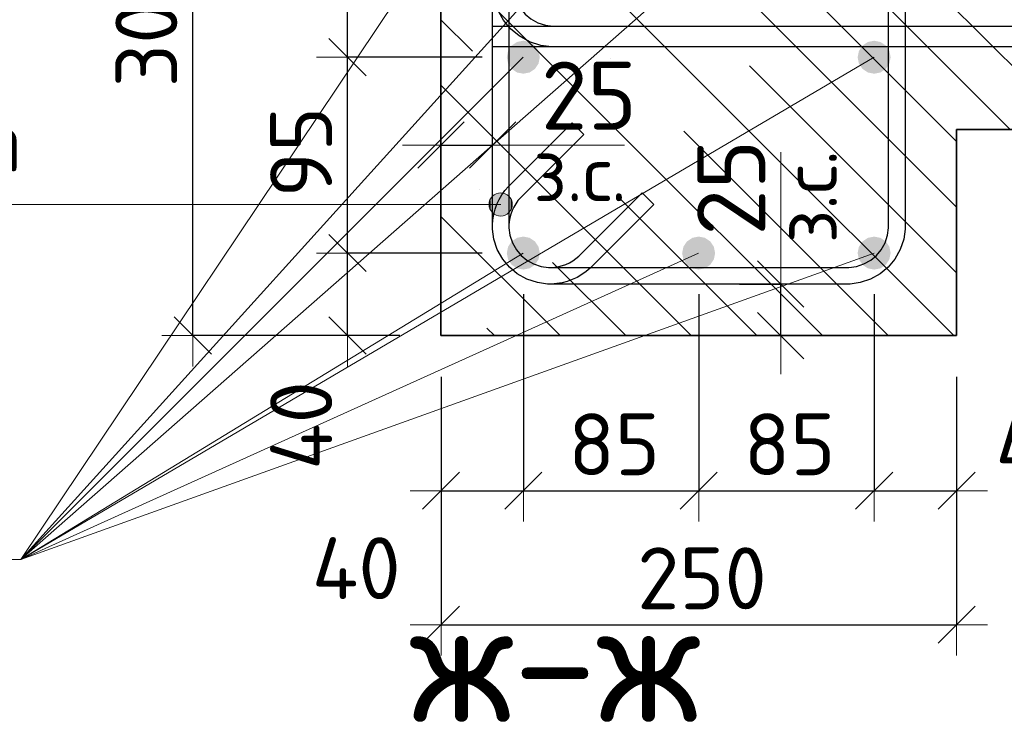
# Model space of a CAD drawing. Header units: metres. Extents: x -38 to 97, y -15 to 21.
# Tile 43 of 111: x 72.167 to 72.644, y 2.765 to 3.105. Entities that reach past the tile are written whole.
import ezdxf

# ---------------------------------------------------------------- set-up
doc = ezdxf.new("R2010")
doc.units = ezdxf.units.M
doc.header["$PDMODE"] = 65
for name, color, linetype, lineweight in [('XR$6$Арм. стержнями нижней зоны', 180, 'Continuous', 35), ('XR$6$Арм.стержн. Арматура края', 96, 'Continuous', 35), ('XR$6$Арм.стержн. Хомут', 240, 'Continuous', 35), ('XR$6$Арм.стержн.горизонт. 1', 180, 'Continuous', 35), ('XR$6$Размерная линия (1)', 7, 'Continuous', 13), ('XR$6$Размерная линия_ общее', 7, 'Continuous', 13)]:
    doc.layers.add(name, color=color, linetype=linetype, lineweight=lineweight)
doc.styles.add('ISOCPEUR', font='txt')
doc.dimstyles.new('DIMSTYLE_13', dxfattribs={"dimtxt": 0.033, "dimasz": 0.0375, "dimexe": 0, "dimexo": 0, "dimgap": 0.0165, "dimtad": 2, "dimdec": 0, "dimlfac": 1000, "dimrnd": 1, "dimzin": 12, "dimdsep": 46, "dimtxsty": 'ISOCPEUR', "dimblk1": 'ALL_ML_STRICH', "dimblk2": 'ALL_ML_STRICH', "dimsah": 1, "dimcen": 0, "dimclrd": 7, "dimclre": 256, "dimclrt": 7, "dimadec": 0, "dimazin": 0, "dimtfac": 1, "dimtdec": 0, "dimtix": 1, "dimtmove": 2, "dimatfit": 3, "dimfxl": 0, "dimtvp": 1.2, "dimtzin": 0, "dimlwd": 0, "dimlwe": -3, "dimarcsym": 0})
doc.dimstyles.new('DIMSTYLE_14', dxfattribs={"dimtxt": 0.03, "dimasz": 0.03, "dimexe": 0, "dimexo": 0, "dimgap": 0.015, "dimtad": 2, "dimdec": 0, "dimlfac": 1000, "dimrnd": 1, "dimzin": 12, "dimdsep": 46, "dimtxsty": 'ISOCPEUR', "dimblk1": 'ALL_ML_STRICH', "dimblk2": 'ALL_ML_STRICH', "dimsah": 1, "dimcen": 0, "dimclrd": 7, "dimclre": 256, "dimclrt": 7, "dimadec": 0, "dimazin": 0, "dimtfac": 1, "dimtdec": 0, "dimtix": 1, "dimtmove": 2, "dimatfit": 3, "dimfxl": 0, "dimtzin": 0, "dimlwd": 0, "dimlwe": -3, "dimarcsym": 0})
doc.dimstyles.new('DIMSTYLE_16', dxfattribs={"dimtxt": 0.03, "dimasz": 0.03, "dimexe": 0, "dimexo": 0, "dimgap": 0.015, "dimtad": 2, "dimdec": 0, "dimlfac": 1000, "dimrnd": 1, "dimzin": 12, "dimdsep": 46, "dimtxsty": 'ISOCPEUR', "dimblk1": 'ALL_ML_STRICH', "dimblk2": 'ALL_ML_STRICH', "dimsah": 1, "dimcen": 0, "dimclrd": 7, "dimclre": 256, "dimclrt": 7, "dimadec": 0, "dimazin": 0, "dimtfac": 1, "dimtdec": 0, "dimtix": 1, "dimtmove": 2, "dimatfit": 3, "dimfxl": 0, "dimtvp": 1.2, "dimtzin": 0, "dimlwd": 0, "dimlwe": -3, "dimarcsym": 0})
doc.dimstyles.new('DIMSTYLE_18', dxfattribs={"dimtxt": 0.03, "dimasz": 0.03, "dimexe": 0, "dimexo": 0, "dimgap": 0.015, "dimtad": 0, "dimdec": 0, "dimlfac": 1000, "dimrnd": 1, "dimzin": 12, "dimdsep": 46, "dimtxsty": 'ISOCPEUR', "dimblk1": 'ALL_ML_STRICH', "dimblk2": 'ALL_ML_STRICH', "dimsah": 1, "dimcen": 0, "dimclrd": 7, "dimclre": 256, "dimclrt": 7, "dimadec": 0, "dimazin": 0, "dimtfac": 1, "dimtdec": 0, "dimtix": 1, "dimtmove": 2, "dimatfit": 3, "dimfxl": 0, "dimtvp": 1.2, "dimtzin": 0, "dimlwd": 0, "dimlwe": -3, "dimarcsym": 0})
pattern_1 = [(135, (0, 0), (-0.031819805, -0.031819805), [0.4, -0.05, 0, -0.05]), (135, (-0.01591, -0.01591), (-0.031819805, -0.031819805), [0.8, -0.1, 0.1, -0.1])]

# ---------------------------------------------------------------- blocks, each defined once
blk = doc.blocks.new('ALL_ML_STRICH')
at = {"color": 0, "linetype": 'ByBlock', "lineweight": -2}
for p, q in [((0, -0.5), (0, 0.5)), ((-0.3, -0.3), (0.3, 0.3)), ((-1, 0), (0.5, 0))]:
    blk.add_line(p, q, dxfattribs=at)
blk = doc.blocks.new('*D535')
at = {"layer": 'DEFPOINTS', "color": 7, "linetype": 'Continuous', "lineweight": 13, "transparency": 33554687}
for p in [(72.37136, 3.25213), (72.25101, 2.95213), (72.37132, 2.95213)]:
    blk.add_point(p, dxfattribs=at)
at = {"layer": 'XR$6$Размерная линия (1)', "color": 9, "linetype": 'Continuous', "lineweight": -2, "true_color": 0xc7c7c7, "transparency": 33554687}
for p, q in [((72.35136, 3.25213), (72.25101, 3.25213)), ((72.35132, 2.95213), (72.25101, 2.95213))]:
    blk.add_line(p, q, dxfattribs=at)
at = {"layer": 'XR$6$Размерная линия (1)', "color": 7, "linetype": 'Continuous', "lineweight": -2, "transparency": 33554687}
blk.add_line((72.25101, 2.95213), (72.25101, 3.25213), dxfattribs=at)
at = {"layer": 'XR$6$Размерная линия (1)', "color": 7, "linetype": 'Continuous', "lineweight": 13, "transparency": 33554687, "xscale": 0.03, "yscale": 0.03, "zscale": 0.03}
for p, rotation in [((72.25101, 3.25213), 90), ((72.25101, 2.95213), 270)]:
    blk.add_blockref('ALL_ML_STRICH', p, dxfattribs=dict(at, rotation=rotation))
at = {"layer": 'XR$6$Размерная линия (1)', "color": 7, "linetype": 'Continuous', "lineweight": 13, "transparency": 33554687, "insert": (72.22851, 3.10363), "char_height": 0.03, "width": 0.09, "attachment_point": 5, "rotation": 90, "style": 'ISOCPEUR'}
blk.add_mtext('\\A1;{300}', dxfattribs=at)
blk = doc.blocks.new('*D536')
at = {"layer": 'DEFPOINTS', "color": 7, "linetype": 'Continuous', "lineweight": 13, "transparency": 33554687}
for p in [(72.37136, 2.95213), (72.62132, 2.95213), (72.37136, 2.81189)]:
    blk.add_point(p, dxfattribs=at)
at = {"layer": 'XR$6$Размерная линия (1)', "color": 9, "linetype": 'Continuous', "lineweight": -2, "true_color": 0xc7c7c7, "transparency": 33554687}
for p, q in [((72.37136, 2.93213), (72.37136, 2.81189)), ((72.62132, 2.93213), (72.62132, 2.81189))]:
    blk.add_line(p, q, dxfattribs=at)
at = {"layer": 'XR$6$Размерная линия (1)', "color": 7, "linetype": 'Continuous', "lineweight": -2, "transparency": 33554687}
blk.add_line((72.37136, 2.81189), (72.62132, 2.81189), dxfattribs=at)
at = {"layer": 'XR$6$Размерная линия (1)', "color": 7, "linetype": 'Continuous', "lineweight": 13, "transparency": 33554687, "xscale": 0.03, "yscale": 0.03, "zscale": 0.03, "rotation": 180}
blk.add_blockref('ALL_ML_STRICH', (72.37136, 2.81189), dxfattribs=at)
at = {"layer": 'XR$6$Размерная линия (1)', "color": 7, "linetype": 'Continuous', "lineweight": 13, "transparency": 33554687, "xscale": 0.03, "yscale": 0.03, "zscale": 0.03}
blk.add_blockref('ALL_ML_STRICH', (72.62132, 2.81189), dxfattribs=at)
at = {"layer": 'XR$6$Размерная линия (1)', "color": 7, "linetype": 'Continuous', "lineweight": 13, "transparency": 33554687, "insert": (72.49784, 2.83439), "char_height": 0.03, "width": 0.09, "attachment_point": 5, "style": 'ISOCPEUR'}
blk.add_mtext('\\A1;{250}', dxfattribs=at)
blk = doc.blocks.new('*D537')
at = {"layer": 'DEFPOINTS', "color": 7, "linetype": 'Continuous', "lineweight": 13, "transparency": 33554687}
for p in [(72.41128, 2.99213), (72.37136, 2.95213), (72.37136, 2.87689)]:
    blk.add_point(p, dxfattribs=at)
at = {"layer": 'XR$6$Размерная линия (1)', "color": 9, "linetype": 'Continuous', "lineweight": -2, "true_color": 0xc7c7c7, "transparency": 33554687}
for p, q in [((72.41128, 2.97213), (72.41128, 2.87689)), ((72.37136, 2.93213), (72.37136, 2.87689))]:
    blk.add_line(p, q, dxfattribs=at)
at = {"layer": 'XR$6$Размерная линия (1)', "color": 7, "linetype": 'Continuous', "lineweight": -2, "transparency": 33554687}
blk.add_line((72.37136, 2.87689), (72.41128, 2.87689), dxfattribs=at)
at = {"layer": 'XR$6$Размерная линия (1)', "color": 7, "linetype": 'Continuous', "lineweight": 13, "transparency": 33554687, "xscale": 0.03, "yscale": 0.03, "zscale": 0.03, "rotation": 180}
blk.add_blockref('ALL_ML_STRICH', (72.37136, 2.87689), dxfattribs=at)
at = {"layer": 'XR$6$Размерная линия (1)', "color": 7, "linetype": 'Continuous', "lineweight": 13, "transparency": 33554687, "xscale": 0.03, "yscale": 0.03, "zscale": 0.03}
blk.add_blockref('ALL_ML_STRICH', (72.41128, 2.87689), dxfattribs=at)
at = {"layer": 'XR$6$Размерная линия (1)', "color": 7, "linetype": 'Continuous', "lineweight": 13, "transparency": 33554687, "insert": (72.33027, 2.83928), "char_height": 0.03, "width": 0.06, "attachment_point": 5, "style": 'ISOCPEUR'}
blk.add_mtext('\\A1;{40}', dxfattribs=at)
blk = doc.blocks.new('*D538')
at = {"layer": 'DEFPOINTS', "color": 7, "linetype": 'Continuous', "lineweight": 13, "transparency": 33554687}
for p in [(72.41128, 2.99213), (72.49628, 2.99213), (72.41128, 2.87689)]:
    blk.add_point(p, dxfattribs=at)
at = {"layer": 'XR$6$Размерная линия (1)', "color": 9, "linetype": 'Continuous', "lineweight": -2, "true_color": 0xc7c7c7, "transparency": 33554687}
for p, q in [((72.41128, 2.97213), (72.41128, 2.87689)), ((72.49628, 2.97213), (72.49628, 2.87689))]:
    blk.add_line(p, q, dxfattribs=at)
at = {"layer": 'XR$6$Размерная линия (1)', "color": 7, "linetype": 'Continuous', "lineweight": -2, "transparency": 33554687}
blk.add_line((72.41128, 2.87689), (72.49628, 2.87689), dxfattribs=at)
at = {"layer": 'XR$6$Размерная линия (1)', "color": 7, "linetype": 'Continuous', "lineweight": 13, "transparency": 33554687, "xscale": 0.03, "yscale": 0.03, "zscale": 0.03, "rotation": 180}
blk.add_blockref('ALL_ML_STRICH', (72.41128, 2.87689), dxfattribs=at)
at = {"layer": 'XR$6$Размерная линия (1)', "color": 7, "linetype": 'Continuous', "lineweight": 13, "transparency": 33554687, "xscale": 0.03, "yscale": 0.03, "zscale": 0.03}
blk.add_blockref('ALL_ML_STRICH', (72.49628, 2.87689), dxfattribs=at)
at = {"layer": 'XR$6$Размерная линия (1)', "color": 7, "linetype": 'Continuous', "lineweight": 13, "transparency": 33554687, "insert": (72.45528, 2.89939), "char_height": 0.03, "width": 0.06, "attachment_point": 5, "style": 'ISOCPEUR'}
blk.add_mtext('\\A1;{85}', dxfattribs=at)
blk = doc.blocks.new('*D539')
at = {"layer": 'DEFPOINTS', "color": 7, "linetype": 'Continuous', "lineweight": 13, "transparency": 33554687}
for p in [(72.49628, 2.99213), (72.58136, 2.99213), (72.49628, 2.87689)]:
    blk.add_point(p, dxfattribs=at)
at = {"layer": 'XR$6$Размерная линия (1)', "color": 9, "linetype": 'Continuous', "lineweight": -2, "true_color": 0xc7c7c7, "transparency": 33554687}
for p, q in [((72.49628, 2.97213), (72.49628, 2.87689)), ((72.58136, 2.97213), (72.58136, 2.87689))]:
    blk.add_line(p, q, dxfattribs=at)
at = {"layer": 'XR$6$Размерная линия (1)', "color": 7, "linetype": 'Continuous', "lineweight": -2, "transparency": 33554687}
blk.add_line((72.49628, 2.87689), (72.58136, 2.87689), dxfattribs=at)
at = {"layer": 'XR$6$Размерная линия (1)', "color": 7, "linetype": 'Continuous', "lineweight": 13, "transparency": 33554687, "xscale": 0.03, "yscale": 0.03, "zscale": 0.03, "rotation": 180}
blk.add_blockref('ALL_ML_STRICH', (72.49628, 2.87689), dxfattribs=at)
at = {"layer": 'XR$6$Размерная линия (1)', "color": 7, "linetype": 'Continuous', "lineweight": 13, "transparency": 33554687, "xscale": 0.03, "yscale": 0.03, "zscale": 0.03}
blk.add_blockref('ALL_ML_STRICH', (72.58136, 2.87689), dxfattribs=at)
at = {"layer": 'XR$6$Размерная линия (1)', "color": 7, "linetype": 'Continuous', "lineweight": 13, "transparency": 33554687, "insert": (72.54032, 2.89939), "char_height": 0.03, "width": 0.06, "attachment_point": 5, "style": 'ISOCPEUR'}
blk.add_mtext('\\A1;{85}', dxfattribs=at)
blk = doc.blocks.new('*D540')
at = {"layer": 'DEFPOINTS', "color": 7, "linetype": 'Continuous', "lineweight": 13, "transparency": 33554687}
for p in [(72.58136, 2.99213), (72.62132, 2.95213), (72.58136, 2.87689)]:
    blk.add_point(p, dxfattribs=at)
at = {"layer": 'XR$6$Размерная линия (1)', "color": 9, "linetype": 'Continuous', "lineweight": -2, "true_color": 0xc7c7c7, "transparency": 33554687}
for p, q in [((72.58136, 2.97213), (72.58136, 2.87689)), ((72.62132, 2.93213), (72.62132, 2.87689))]:
    blk.add_line(p, q, dxfattribs=at)
at = {"layer": 'XR$6$Размерная линия (1)', "color": 7, "linetype": 'Continuous', "lineweight": -2, "transparency": 33554687}
blk.add_line((72.58136, 2.87689), (72.62132, 2.87689), dxfattribs=at)
at = {"layer": 'XR$6$Размерная линия (1)', "color": 7, "linetype": 'Continuous', "lineweight": 13, "transparency": 33554687, "xscale": 0.03, "yscale": 0.03, "zscale": 0.03, "rotation": 180}
blk.add_blockref('ALL_ML_STRICH', (72.58136, 2.87689), dxfattribs=at)
at = {"layer": 'XR$6$Размерная линия (1)', "color": 7, "linetype": 'Continuous', "lineweight": 13, "transparency": 33554687, "xscale": 0.03, "yscale": 0.03, "zscale": 0.03}
blk.add_blockref('ALL_ML_STRICH', (72.62132, 2.87689), dxfattribs=at)
at = {"layer": 'XR$6$Размерная линия (1)', "color": 7, "linetype": 'Continuous', "lineweight": 13, "transparency": 33554687, "insert": (72.66166, 2.89909), "char_height": 0.03, "width": 0.06, "attachment_point": 5, "style": 'ISOCPEUR'}
blk.add_mtext('\\A1;{40}', dxfattribs=at)
blk = doc.blocks.new('*D541')
at = {"layer": 'DEFPOINTS', "color": 7, "linetype": 'Continuous', "lineweight": 13, "transparency": 33554687}
for p in [(72.37136, 3.0445), (72.37136, 3.00951), (72.39636, 3.00451)]:
    blk.add_point(p, dxfattribs=at)
at = {"layer": 'XR$6$Размерная линия_ общее', "color": 253, "linetype": 'Continuous', "lineweight": -2, "true_color": 0xa0a0a0, "transparency": 33554687}
for p, q in [((72.37136, 3.02951), (72.37136, 3.0445)), ((72.39636, 3.02451), (72.39636, 3.0445))]:
    blk.add_line(p, q, dxfattribs=at)
at = {"layer": 'XR$6$Размерная линия_ общее', "color": 7, "linetype": 'Continuous', "lineweight": -2, "transparency": 33554687}
blk.add_line((72.37136, 3.0445), (72.39636, 3.0445), dxfattribs=at)
at = {"layer": 'XR$6$Размерная линия_ общее', "color": 7, "linetype": 'Continuous', "lineweight": 13, "transparency": 33554687, "xscale": 0.0375, "yscale": 0.0375, "zscale": 0.0375, "rotation": 180}
blk.add_blockref('ALL_ML_STRICH', (72.37136, 3.0445), dxfattribs=at)
at = {"layer": 'XR$6$Размерная линия_ общее', "color": 7, "linetype": 'Continuous', "lineweight": 13, "transparency": 33554687, "xscale": 0.0375, "yscale": 0.0375, "zscale": 0.0375}
blk.add_blockref('ALL_ML_STRICH', (72.39636, 3.0445), dxfattribs=at)
at = {"layer": 'XR$6$Размерная линия_ общее', "color": 7, "linetype": 'Continuous', "lineweight": 13, "transparency": 33554687, "insert": (72.44308, 3.0685), "char_height": 0.033, "width": 0.066, "attachment_point": 5, "style": 'ISOCPEUR'}
blk.add_mtext('\\A1;{25}', dxfattribs=at)
at = {"layer": 'XR$6$Размерная линия_ общее', "color": 7, "linetype": 'Continuous', "lineweight": 13, "transparency": 33554687, "insert": (72.41613, 3.04429), "char_height": 0.027, "width": 0.00135, "attachment_point": 1, "line_spacing_factor": 0.60241, "style": 'ISOCPEUR'}
blk.add_mtext('з.с.', dxfattribs=at)
blk = doc.blocks.new('*D542')
at = {"layer": 'DEFPOINTS', "color": 7, "linetype": 'Continuous', "lineweight": 13, "transparency": 33554687}
for p in [(72.49606, 2.97713), (72.50106, 2.95213), (72.53605, 2.95213)]:
    blk.add_point(p, dxfattribs=at)
at = {"layer": 'XR$6$Размерная линия_ общее', "color": 253, "linetype": 'Continuous', "lineweight": -2, "true_color": 0xa0a0a0, "transparency": 33554687}
for p, q in [((72.51606, 2.97713), (72.53605, 2.97713)), ((72.52106, 2.95213), (72.53605, 2.95213))]:
    blk.add_line(p, q, dxfattribs=at)
at = {"layer": 'XR$6$Размерная линия_ общее', "color": 7, "linetype": 'Continuous', "lineweight": -2, "transparency": 33554687}
blk.add_line((72.53605, 2.95213), (72.53605, 2.97713), dxfattribs=at)
at = {"layer": 'XR$6$Размерная линия_ общее', "color": 7, "linetype": 'Continuous', "lineweight": 13, "transparency": 33554687, "xscale": 0.0375, "yscale": 0.0375, "zscale": 0.0375}
for p, rotation in [((72.53605, 2.97713), 90), ((72.53605, 2.95213), 270)]:
    blk.add_blockref('ALL_ML_STRICH', p, dxfattribs=dict(at, rotation=rotation))
at = {"layer": 'XR$6$Размерная линия_ общее', "color": 7, "linetype": 'Continuous', "lineweight": 13, "transparency": 33554687, "insert": (72.53626, 2.9969), "char_height": 0.027, "width": 0.00135, "attachment_point": 1, "rotation": 90, "line_spacing_factor": 0.60241, "style": 'ISOCPEUR'}
blk.add_mtext('з.с.', dxfattribs=at)
at = {"layer": 'XR$6$Размерная линия_ общее', "color": 7, "linetype": 'Continuous', "lineweight": 13, "transparency": 33554687, "insert": (72.51205, 3.02385), "char_height": 0.033, "width": 0.066, "attachment_point": 5, "rotation": 90, "style": 'ISOCPEUR'}
blk.add_mtext('\\A1;{25}', dxfattribs=at)
blk = doc.blocks.new('*D543')
at = {"layer": 'DEFPOINTS', "color": 7, "linetype": 'Continuous', "lineweight": 13, "transparency": 33554687}
for p in [(72.41128, 2.99213), (72.32601, 2.95213), (72.37132, 2.95213)]:
    blk.add_point(p, dxfattribs=at)
at = {"layer": 'XR$6$Размерная линия (1)', "color": 9, "linetype": 'Continuous', "lineweight": -2, "true_color": 0xc7c7c7, "transparency": 33554687}
for p, q in [((72.39128, 2.99213), (72.32601, 2.99213)), ((72.35132, 2.95213), (72.32601, 2.95213))]:
    blk.add_line(p, q, dxfattribs=at)
at = {"layer": 'XR$6$Размерная линия (1)', "color": 7, "linetype": 'Continuous', "lineweight": -2, "transparency": 33554687}
blk.add_line((72.32601, 2.95213), (72.32601, 2.99213), dxfattribs=at)
at = {"layer": 'XR$6$Размерная линия (1)', "color": 7, "linetype": 'Continuous', "lineweight": 13, "transparency": 33554687, "xscale": 0.03, "yscale": 0.03, "zscale": 0.03}
for p, rotation in [((72.32601, 2.99213), 90), ((72.32601, 2.95213), 270)]:
    blk.add_blockref('ALL_ML_STRICH', p, dxfattribs=dict(at, rotation=rotation))
at = {"layer": 'XR$6$Размерная линия (1)', "color": 7, "linetype": 'Continuous', "lineweight": 13, "transparency": 33554687, "insert": (72.30357, 2.9085), "char_height": 0.03, "width": 0.06, "attachment_point": 5, "rotation": 90, "style": 'ISOCPEUR'}
blk.add_mtext('\\A1;{40}', dxfattribs=at)
blk = doc.blocks.new('*D544')
at = {"layer": 'DEFPOINTS', "color": 7, "linetype": 'Continuous', "lineweight": 13, "transparency": 33554687}
for p in [(72.41128, 3.08713), (72.32601, 2.99213), (72.41128, 2.99213)]:
    blk.add_point(p, dxfattribs=at)
at = {"layer": 'XR$6$Размерная линия (1)', "color": 9, "linetype": 'Continuous', "lineweight": -2, "true_color": 0xc7c7c7, "transparency": 33554687}
for p, q in [((72.39128, 3.08713), (72.32601, 3.08713)), ((72.39128, 2.99213), (72.32601, 2.99213))]:
    blk.add_line(p, q, dxfattribs=at)
at = {"layer": 'XR$6$Размерная линия (1)', "color": 7, "linetype": 'Continuous', "lineweight": -2, "transparency": 33554687}
blk.add_line((72.32601, 2.99213), (72.32601, 3.08713), dxfattribs=at)
at = {"layer": 'XR$6$Размерная линия (1)', "color": 7, "linetype": 'Continuous', "lineweight": 13, "transparency": 33554687, "xscale": 0.03, "yscale": 0.03, "zscale": 0.03}
for p, rotation in [((72.32601, 3.08713), 90), ((72.32601, 2.99213), 270)]:
    blk.add_blockref('ALL_ML_STRICH', p, dxfattribs=dict(at, rotation=rotation))
at = {"layer": 'XR$6$Размерная линия (1)', "color": 7, "linetype": 'Continuous', "lineweight": 13, "transparency": 33554687, "insert": (72.30351, 3.04113), "char_height": 0.03, "width": 0.06, "attachment_point": 5, "rotation": 90, "style": 'ISOCPEUR'}
blk.add_mtext('\\A1;{95}', dxfattribs=at)
blk = doc.blocks.new('*D545')
at = {"layer": 'DEFPOINTS', "color": 7, "linetype": 'Continuous', "lineweight": 13, "transparency": 33554687}
for p in [(72.42632, 3.20713), (72.32601, 3.08713), (72.41128, 3.08713)]:
    blk.add_point(p, dxfattribs=at)
at = {"layer": 'XR$6$Размерная линия (1)', "color": 9, "linetype": 'Continuous', "lineweight": -2, "true_color": 0xc7c7c7, "transparency": 33554687}
for p, q in [((72.40632, 3.20713), (72.32601, 3.20713)), ((72.39128, 3.08713), (72.32601, 3.08713))]:
    blk.add_line(p, q, dxfattribs=at)
at = {"layer": 'XR$6$Размерная линия (1)', "color": 7, "linetype": 'Continuous', "lineweight": -2, "transparency": 33554687}
blk.add_line((72.32601, 3.08713), (72.32601, 3.20713), dxfattribs=at)
at = {"layer": 'XR$6$Размерная линия (1)', "color": 7, "linetype": 'Continuous', "lineweight": 13, "transparency": 33554687, "xscale": 0.03, "yscale": 0.03, "zscale": 0.03}
for p, rotation in [((72.32601, 3.20713), 90), ((72.32601, 3.08713), 270)]:
    blk.add_blockref('ALL_ML_STRICH', p, dxfattribs=dict(at, rotation=rotation))
at = {"layer": 'XR$6$Размерная линия (1)', "color": 7, "linetype": 'Continuous', "lineweight": 13, "transparency": 33554687, "insert": (72.30351, 3.15163), "char_height": 0.03, "width": 0.09, "attachment_point": 5, "rotation": 90, "style": 'ISOCPEUR'}
blk.add_mtext('\\A1;{120}', dxfattribs=at)

msp = doc.modelspace()

# ---------------------------------------------------------------- hatches: boundary and pattern name
at = {"linetype": 'Continuous', "lineweight": 13, "transparency": 33554687}
h = msp.add_hatch(dxfattribs=at)
h.set_pattern_fill('__________540', scale=0.015, style=0, pattern_type=2)
h.set_pattern_definition(pattern_1)
h.paths.add_polyline_path([(72.37132, 3.25213), (72.37132, 3.05213), (72.79994, 3.05213), (72.79994, 3.25213)], flags=0)
at = {"linetype": 'Continuous', "lineweight": 25, "transparency": 33554687}
h = msp.add_hatch(dxfattribs=at)
h.set_pattern_fill('__________540', scale=0.015, style=0, pattern_type=2)
h.set_pattern_definition(pattern_1)
h.paths.add_polyline_path([(72.62132, 3.05213), (72.37132, 3.05213), (72.37132, 2.95213), (72.62132, 2.95213)], flags=0)
at = {"layer": 'XR$6$Арм.стержн. Хомут', "linetype": 'Continuous', "lineweight": 13, "transparency": 33554687}
for points in [[(72.39544, 3.01291), (72.39544, 3.01853), (72.39466, 3.01572)], [(72.39544, 3.01853), (72.39747, 3.01088), (72.39747, 3.02056)], [(72.39544, 3.01853), (72.39544, 3.01291), (72.39747, 3.01088)], [(72.39747, 3.02056), (72.40028, 3.0101), (72.40028, 3.02135)], [(72.39747, 3.02056), (72.39747, 3.01088), (72.40028, 3.0101)], [(72.40028, 3.02135), (72.40028, 3.0101), (72.40309, 3.01088)], [(72.40028, 3.02135), (72.40309, 3.01088), (72.40309, 3.02056)], [(72.40309, 3.02056), (72.40309, 3.01088), (72.40512, 3.01291)], [(72.40309, 3.02056), (72.40512, 3.01291), (72.40512, 3.01853)], [(72.40512, 3.01853), (72.40512, 3.01291), (72.40591, 3.01572)]]:
    msp.add_hatch(color=7, dxfattribs=at).paths.add_polyline_path(points)
at = {"layer": 'XR$6$Арм.стержн.горизонт. 1', "linetype": 'Continuous', "lineweight": 50, "transparency": 33554687}
for points in [[(72.41924, 3.08713), (72.41863, 3.09019), (72.4169, 3.09278), (72.41431, 3.09452), (72.41124, 3.09513), (72.40818, 3.09452), (72.40559, 3.09278), (72.40385, 3.09019), (72.40324, 3.08713), (72.40385, 3.08406), (72.40559, 3.08147), (72.40818, 3.07973), (72.41124, 3.07913), (72.41431, 3.07973), (72.4169, 3.08147), (72.41863, 3.08406)], [(72.58932, 3.08713), (72.58871, 3.09019), (72.58698, 3.09278), (72.58438, 3.09452), (72.58132, 3.09513), (72.57826, 3.09452), (72.57566, 3.09278), (72.57393, 3.09019), (72.57332, 3.08713), (72.57393, 3.08406), (72.57566, 3.08147), (72.57826, 3.07973), (72.58132, 3.07913), (72.58438, 3.07973), (72.58698, 3.08147), (72.58871, 3.08406)], [(72.41924, 2.99213), (72.41863, 2.99519), (72.4169, 2.99778), (72.41431, 2.99952), (72.41124, 3.00013), (72.40818, 2.99952), (72.40559, 2.99778), (72.40385, 2.99519), (72.40324, 2.99213), (72.40385, 2.98906), (72.40559, 2.98647), (72.40818, 2.98473), (72.41124, 2.98413), (72.41431, 2.98473), (72.4169, 2.98647), (72.41863, 2.98906)], [(72.50424, 2.99213), (72.50363, 2.99519), (72.5019, 2.99778), (72.49931, 2.99952), (72.49624, 3.00013), (72.49318, 2.99952), (72.49059, 2.99778), (72.48885, 2.99519), (72.48824, 2.99213), (72.48885, 2.98906), (72.49059, 2.98647), (72.49318, 2.98473), (72.49624, 2.98413), (72.49931, 2.98473), (72.5019, 2.98647), (72.50363, 2.98906)], [(72.58932, 2.99213), (72.58871, 2.99519), (72.58698, 2.99778), (72.58438, 2.99952), (72.58132, 3.00013), (72.57826, 2.99952), (72.57566, 2.99778), (72.57393, 2.99519), (72.57332, 2.99213), (72.57393, 2.98906), (72.57566, 2.98647), (72.57826, 2.98473), (72.58132, 2.98413), (72.58438, 2.98473), (72.58698, 2.98647), (72.58871, 2.98906)]]:
    msp.add_hatch(color=7, dxfattribs=at).paths.add_polyline_path(points)

# ---------------------------------------------------------------- linework, layer by layer
at = {"color": 7, "linetype": 'Continuous', "lineweight": 35, "transparency": 33554687}
for p, q in [((72.37132, 3.25213), (72.37132, 3.05213)), ((72.37132, 3.05213), (72.37132, 2.95213)), ((72.62132, 2.95213), (72.62132, 3.05213)), ((72.62132, 3.05213), (72.79994, 3.05213)), ((72.37132, 2.95213), (72.62132, 2.95213))]:
    msp.add_line(p, q, dxfattribs=at)
at = {"color": 7, "linetype": 'Continuous', "lineweight": 13, "transparency": 33554687}
for p, q in [((72.39636, 3.0445), (72.46036, 3.0445)), ((72.53605, 2.97713), (72.53605, 3.04113))]:
    msp.add_line(p, q, dxfattribs=at)
at = {"layer": 'XR$6$Арм. стержнями нижней зоны', "color": 4, "linetype": 'Continuous', "lineweight": 25, "transparency": 33554687}
msp.add_lwpolyline([(72.39632, 3.10213), (72.80494, 3.10213), (72.80494, 3.09213), (72.39632, 3.09213), (72.39632, 3.10213)], dxfattribs=at)
msp.add_lwpolyline([(72.39632, 3.10213), (72.80494, 3.10213), (72.80494, 3.09213), (72.39632, 3.09213), (72.39632, 3.10213)], dxfattribs=at)
at = {"layer": 'XR$6$Арм.стержн. Арматура края', "color": 4, "linetype": 'Continuous', "lineweight": 25, "transparency": 33554687}
for points in [[(72.80494, 3.09213), (72.42488, 3.09213), (72.41967, 3.09285), (72.41423, 3.09464), (72.40922, 3.09745), (72.40509, 3.1009), (72.40164, 3.10503), (72.39884, 3.11003), (72.39705, 3.11547), (72.39632, 3.12069), (72.39632, 3.19756), (72.39705, 3.20278), (72.39884, 3.20822), (72.40164, 3.21322), (72.40509, 3.21735), (72.40922, 3.2208), (72.41423, 3.22361), (72.41967, 3.2254), (72.42488, 3.22613), (72.80494, 3.22613)], [(72.80494, 3.21613), (72.42558, 3.21613), (72.42194, 3.21562), (72.41828, 3.21441), (72.41492, 3.21253), (72.41219, 3.21025), (72.40991, 3.20753), (72.40803, 3.20417), (72.40683, 3.2005), (72.40632, 3.19687), (72.40632, 3.12138), (72.40683, 3.11775), (72.40803, 3.11408), (72.40991, 3.11072), (72.41219, 3.108), (72.41492, 3.10572), (72.41828, 3.10384), (72.42194, 3.10263), (72.42558, 3.10213), (72.80494, 3.10213)]]:
    msp.add_lwpolyline(points, dxfattribs=at)
at = {"layer": 'XR$6$Арм.стержн. Хомут', "color": 7, "linetype": 'Continuous', "lineweight": 13, "transparency": 33554687}
for p, q in [((72.40028, 3.02135), (72.40028, 3.02135)), ((71.91704, 3.01572), (72.21504, 3.01572)), ((72.21504, 3.01572), (72.40028, 3.01572)), ((72.39466, 3.01572), (72.39466, 3.01572)), ((72.40591, 3.01572), (72.40591, 3.01572)), ((72.40028, 3.0101), (72.40028, 3.0101))]:
    msp.add_line(p, q, dxfattribs=at)
at = {"layer": 'XR$6$Арм.стержн. Хомут', "color": 40, "linetype": 'Continuous', "lineweight": 25, "transparency": 33554687}
for points in [[(72.40428, 3.19589), (72.40428, 3.00436), (72.40478, 3.00074), (72.40599, 2.99708), (72.40787, 2.99372), (72.41015, 2.99099), (72.41288, 2.98871), (72.41624, 2.98684), (72.4199, 2.98563), (72.42351, 2.98513), (72.42466, 2.98513), (72.42654, 2.98526), (72.4284, 2.98556), (72.43021, 2.98603), (72.43193, 2.98665), (72.4336, 2.98743), (72.43521, 2.98838), (72.43673, 2.98948), (72.43815, 2.99071), (72.46883, 3.02139), (72.47449, 3.01573), (72.44361, 2.98486), (72.4417, 2.9832), (72.43959, 2.98167), (72.43733, 2.98035), (72.435, 2.97925), (72.43258, 2.97838), (72.43004, 2.97772), (72.42747, 2.9773), (72.42495, 2.97713), (72.42296, 2.97713), (72.41808, 2.9778), (72.413, 2.97948), (72.40832, 2.9821), (72.40447, 2.98532), (72.40125, 2.98917), (72.39864, 2.99384), (72.39696, 2.99892), (72.39628, 3.0038), (72.39628, 3.19645)], [(72.59632, 3.19645), (72.59632, 3.0038), (72.59564, 2.99892), (72.59397, 2.99384), (72.59135, 2.98917), (72.58813, 2.98532), (72.58428, 2.9821), (72.5796, 2.97948), (72.57452, 2.9778), (72.56964, 2.97713), (72.42296, 2.97713), (72.41808, 2.9778), (72.413, 2.97948), (72.40832, 2.9821), (72.40447, 2.98532), (72.40125, 2.98917), (72.39864, 2.99384), (72.39696, 2.99892), (72.39628, 3.0038), (72.39628, 3.00579), (72.39646, 3.00831), (72.39688, 3.01089), (72.39753, 3.01342), (72.39841, 3.01584), (72.3995, 3.01817), (72.40083, 3.02043), (72.40236, 3.02255), (72.40401, 3.02445), (72.43489, 3.05533), (72.44055, 3.04967)], [(72.40428, 3.19589), (72.40428, 3.00436), (72.40478, 3.00074), (72.40599, 2.99708), (72.40787, 2.99372), (72.41015, 2.99099), (72.41288, 2.98871), (72.41624, 2.98684), (72.4199, 2.98563), (72.42351, 2.98513), (72.42466, 2.98513), (72.42654, 2.98526), (72.4284, 2.98556), (72.43021, 2.98603), (72.43193, 2.98665), (72.4336, 2.98743), (72.43521, 2.98838), (72.43673, 2.98948), (72.43815, 2.99071), (72.46883, 3.02139), (72.47449, 3.01573), (72.44361, 2.98486), (72.4417, 2.9832), (72.43959, 2.98167), (72.43733, 2.98035), (72.435, 2.97925), (72.43258, 2.97838), (72.43004, 2.97772), (72.42747, 2.9773), (72.42495, 2.97713), (72.42296, 2.97713), (72.41808, 2.9778), (72.413, 2.97948), (72.40832, 2.9821), (72.40447, 2.98532), (72.40125, 2.98917), (72.39864, 2.99384), (72.39696, 2.99892), (72.39628, 3.0038), (72.39628, 3.19645)], [(72.59632, 3.19645), (72.59632, 3.0038), (72.59564, 2.99892), (72.59397, 2.99384), (72.59135, 2.98917), (72.58813, 2.98532), (72.58428, 2.9821), (72.5796, 2.97948), (72.57452, 2.9778), (72.56964, 2.97713), (72.42296, 2.97713), (72.41808, 2.9778), (72.413, 2.97948), (72.40832, 2.9821), (72.40447, 2.98532), (72.40125, 2.98917), (72.39864, 2.99384), (72.39696, 2.99892), (72.39628, 3.0038), (72.39628, 3.00579), (72.39646, 3.00831), (72.39688, 3.01089), (72.39753, 3.01342), (72.39841, 3.01584), (72.3995, 3.01817), (72.40083, 3.02043), (72.40236, 3.02255), (72.40401, 3.02445), (72.43489, 3.05533), (72.44055, 3.04967)], [(72.44055, 3.04967), (72.40987, 3.019), (72.40863, 3.01757), (72.40754, 3.01605), (72.40659, 3.01444), (72.40581, 3.01278), (72.40518, 3.01105), (72.40471, 3.00924), (72.40441, 3.00739), (72.40428, 3.00551), (72.40428, 3.00436), (72.40478, 3.00074), (72.40599, 2.99708), (72.40787, 2.99372), (72.41015, 2.99099), (72.41288, 2.98871), (72.41624, 2.98684), (72.4199, 2.98563), (72.42351, 2.98513), (72.56909, 2.98513), (72.57271, 2.98563), (72.57637, 2.98684), (72.57972, 2.98871), (72.58245, 2.99099), (72.58473, 2.99372), (72.58661, 2.99708), (72.58782, 3.00074), (72.58832, 3.00436), (72.58832, 3.19589)], [(72.44055, 3.04967), (72.40987, 3.019), (72.40863, 3.01757), (72.40754, 3.01605), (72.40659, 3.01444), (72.40581, 3.01278), (72.40518, 3.01105), (72.40471, 3.00924), (72.40441, 3.00739), (72.40428, 3.00551), (72.40428, 3.00436), (72.40478, 3.00074), (72.40599, 2.99708), (72.40787, 2.99372), (72.41015, 2.99099), (72.41288, 2.98871), (72.41624, 2.98684), (72.4199, 2.98563), (72.42351, 2.98513), (72.56909, 2.98513), (72.57271, 2.98563), (72.57637, 2.98684), (72.57972, 2.98871), (72.58245, 2.99099), (72.58473, 2.99372), (72.58661, 2.99708), (72.58782, 3.00074), (72.58832, 3.00436), (72.58832, 3.19589)]]:
    msp.add_lwpolyline(points, dxfattribs=at)
at = {"layer": 'XR$6$Арм.стержн. Хомут', "color": 7, "linetype": 'Continuous', "lineweight": 13, "transparency": 33554687}
msp.add_circle((72.40028, 3.01572), 0.00563, dxfattribs=at)
at = {"layer": 'XR$6$Арм.стержн.горизонт. 1', "color": 7, "linetype": 'Continuous', "lineweight": 13, "transparency": 33554687}
for p, q in [((72.16765, 2.84354), (72.58128, 3.20713)), ((72.16765, 2.84354), (72.41128, 3.20713)), ((72.16765, 2.84354), (72.49621, 3.20713)), ((72.16765, 2.84354), (72.41124, 3.08713)), ((72.16765, 2.84354), (72.58132, 3.08713)), ((72.16765, 2.84354), (72.41124, 2.99213)), ((72.16765, 2.84354), (72.58132, 2.99213)), ((72.16765, 2.84354), (72.49624, 2.99213)), ((71.94165, 2.84354), (72.16765, 2.84354))]:
    msp.add_line(p, q, dxfattribs=at)

# ---------------------------------------------------------------- texts
at = {"color": 7, "linetype": 'Continuous', "lineweight": 13, "transparency": 33554687, "insert": (72.4968, 2.76454), "char_height": 0.06, "width": 0.1777778, "attachment_point": 9, "style": 'ISOCPEUR'}
msp.add_mtext('\\A1;{\\fISOCPEUR|i0|b0;\\H0.060000;\\W1.000000;\\C7;ж-ж}\\P', dxfattribs=at)
at = {"layer": 'XR$6$Арм.стержн. Хомут', "color": 7, "linetype": 'Continuous', "lineweight": 25, "transparency": 33554687, "insert": (71.93704, 3.03172), "char_height": 0.03, "width": 0.2722217, "attachment_point": 7, "style": 'ISOCPEUR'}
msp.add_mtext('\\W0.96;ø8 L=1000mm ', dxfattribs=at)

# ---------------------------------------------------------------- dimensions: what is measured, and where the dimension line sits
at = {"layer": 'XR$6$Размерная линия (1)', "color": 7, "linetype": 'Continuous', "lineweight": 13, "transparency": 33554687}
for base, p1, p2, dimstyle, picture, middle in [((72.25101, 3.25213), (72.35132, 2.95213), (72.35136, 3.25213), 'DIMSTYLE_14', '*D535', (72.22851, 3.10363)), ((72.32601, 3.20713), (72.39128, 3.08713), (72.40632, 3.20713), 'DIMSTYLE_14', '*D545', (72.30351, 3.15163)), ((72.32601, 3.08713), (72.39128, 2.99213), (72.39128, 3.08713), 'DIMSTYLE_14', '*D544', (72.30351, 3.04113)), ((72.32601, 2.99213), (72.35132, 2.95213), (72.39128, 2.99213), 'DIMSTYLE_16', '*D543', (72.30357, 2.9085))]:
    dim = msp.add_linear_dim(base=base, p1=p1, p2=p2, angle=90, dimstyle=dimstyle, override={"dimpost": '<>', "dimclrd": 7, "dimclre": 9, "dimclrt": 7, "dimlwd": 0, "dimlwe": 65533}, dxfattribs=at)
    dim.commit()
    dim.dimension.update_dxf_attribs({"geometry": picture, "text_midpoint": middle, "dimtype": 160})
for base, p1, p2, dimstyle, picture, middle in [((72.41128, 2.87689), (72.37136, 2.93213), (72.41128, 2.97213), 'DIMSTYLE_18', '*D537', (72.33027, 2.83928)), ((72.49628, 2.87689), (72.41128, 2.97213), (72.49628, 2.97213), 'DIMSTYLE_14', '*D538', (72.45528, 2.89939)), ((72.58136, 2.87689), (72.49628, 2.97213), (72.58136, 2.97213), 'DIMSTYLE_14', '*D539', (72.54032, 2.89939)), ((72.62132, 2.87689), (72.58136, 2.97213), (72.62132, 2.93213), 'DIMSTYLE_16', '*D540', (72.66166, 2.89909)), ((72.62132, 2.81189), (72.37136, 2.93213), (72.62132, 2.93213), 'DIMSTYLE_14', '*D536', (72.49784, 2.83439))]:
    dim = msp.add_linear_dim(base=base, p1=p1, p2=p2, dimstyle=dimstyle, override={"dimpost": '<>', "dimclrd": 7, "dimclre": 9, "dimclrt": 7, "dimlwd": 0, "dimlwe": 65533}, dxfattribs=at)
    dim.commit()
    dim.dimension.update_dxf_attribs({"geometry": picture, "text_midpoint": middle, "dimtype": 160})
at = {"layer": 'XR$6$Размерная линия_ общее', "color": 7, "linetype": 'Continuous', "lineweight": 13, "transparency": 33554687}
dim = msp.add_linear_dim(base=(72.39636, 3.0445), p1=(72.37136, 3.02951), p2=(72.39636, 3.02451), text='<>\\Xз.с.', dimstyle='DIMSTYLE_13', override={"dimpost": '<>', "dimclrd": 7, "dimclre": 253, "dimclrt": 7, "dimlwd": 0, "dimlwe": 65533}, dxfattribs=at)
dim.commit()
dim.dimension.update_dxf_attribs({"geometry": '*D541', "text_midpoint": (72.44308, 3.0685), "dimtype": 160})
dim = msp.add_linear_dim(base=(72.53605, 2.97713), p1=(72.52106, 2.95213), p2=(72.51606, 2.97713), angle=90, text='<>\\Xз.с.', dimstyle='DIMSTYLE_13', override={"dimpost": '<>', "dimclrd": 7, "dimclre": 253, "dimclrt": 7, "dimlwd": 0, "dimlwe": 65533}, dxfattribs=at)
dim.commit()
dim.dimension.update_dxf_attribs({"geometry": '*D542', "text_midpoint": (72.51205, 3.02385), "dimtype": 160})

doc.saveas('drawing.dxf')
